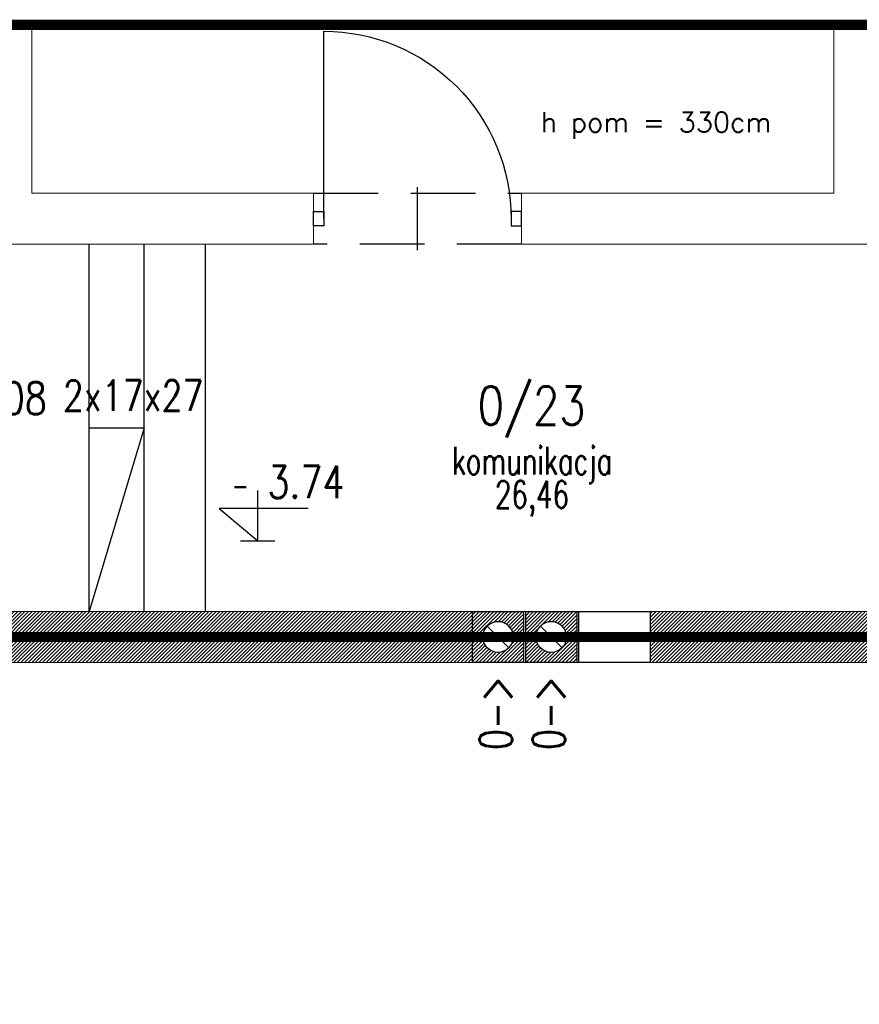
# Model space of a CAD drawing. Header units: inches. Extents: x 27484 to 71626, y -45113 to 39.
# Tile 31 of 256: x 34143 to 34555, y -39692 to -39209. Entities that reach past the tile are written whole.
import ezdxf
from ezdxf.enums import TextEntityAlignment as Align

# ---------------------------------------------------------------- set-up
doc = ezdxf.new("R2010")
doc.units = ezdxf.units.IN
doc.header["$LTSCALE"] = 50
doc.header["$MEASUREMENT"] = 0
doc.linetypes.add('DASHED', pattern=[0.75, 0.5, -0.25])
doc.linetypes.add('DASHED2', pattern=[9.525, 6.35, -3.175])
for name, color, linetype in [('0-KOTEW-POZ', 7, 'Continuous'), ('A-rdzenie zelbetowe', 6, 'Continuous'), ('B-IWE', 2, 'Continuous'), ('B-IWE-KAN', 7, 'Continuous'), ('KOTEW-POZ-OPIS', 2, 'Continuous'), ('KOTEW-POZ-OPIS1', 7, 'Continuous'), ('OPISY', 7, 'Continuous'), ('R-MET-IWE', 2, 'Continuous'), ('R-MET-POM-OPIS', 7, 'Continuous'), ('R-MET-POM-OPIS-NR', 2, 'Continuous'), ('R-MET-POM-OPIS-POM', 7, 'Continuous'), ('R-MET-POZ', 7, 'Continuous'), ('R-MET-POZ-OPIS', 2, 'Continuous'), ('rz_wentylacja', 10, 'Continuous'), ('S-DRZ-', 7, 'Continuous'), ('S-DRZ-O', 7, 'Continuous'), ('S-DRZ-SKRZYD', 5, 'Continuous'), ('S-DRZ-WEGAR', 7, 'Continuous')]:
    doc.layers.add(name, color=color, linetype=linetype)
for name, color, linetype, lineweight in [('0-OPISY', 165, 'Continuous', 18), ('A-obwiednia proj.', 4, 'Continuous', 50), ('A-PRZERYW', 7, 'DASHED2', 18), ('A-SCIANY', 5, 'Continuous', 18), ('A-SLUSARKA', 4, 'Continuous', 13), ('A-WID', 1, 'Continuous', 9), ('A-ść. istn.', 8, 'Continuous', 0), ('R-MET-DRZ', 7, 'Continuous', 15)]:
    doc.layers.add(name, color=color, linetype=linetype, lineweight=lineweight)
doc.styles.add('MET_POM', font='simplex.shx')
doc.styles.add('MET_POZ', font='SIMPLEX')
doc.styles.get("Standard").update_dxf_attribs({"font": 'romans.shx'})
doc.styles.add('TOM', font='simplex.shx', dxfattribs={"width": 0.8, "height": 50})

# ---------------------------------------------------------------- blocks, each defined once
blk = doc.blocks.new('MPOM0239')
at = {"layer": 'R-MET-POM-OPIS', "style": 'MET_POM', "width": 0.7}
for tag, p in [('POS', (0, -0.225)), ('ARE', (0, -0.4898))]:
    blk.add_attdef(tag, text='', height=0.2, dxfattribs=at).set_placement(p, align=Align.CENTER)
at = {"layer": 'R-MET-POM-OPIS', "style": 'MET_POM', "width": 0.7, "flags": 1}
blk.add_attdef('UNI', (0.2464, -0.4898), '', height=0.2, dxfattribs=at)
at = {"layer": 'R-MET-POM-OPIS-NR', "style": 'MET_POM', "width": 0.8}
blk.add_attdef('NR', text='', height=0.2, dxfattribs=at).set_placement((-0.0028, 0.269), align=Align.CENTER)
at = {"layer": 'R-MET-POM-OPIS-POM', "style": 'MET_POM', "width": 0.7}
blk.add_attdef('POM', text='', height=0.2, dxfattribs=at).set_placement((0, 0.0223), align=Align.CENTER)
blk = doc.blocks.new('IWE0W')
at = {"layer": 'B-IWE-KAN'}
blk.add_lwpolyline([(0.854, 0.854, -1), (0.146, 0.146), (0.854, 0.854, 1), (0.146, 0.146)], format="xyb", dxfattribs=at)
blk = doc.blocks.new('IWE0W011')
at = {"layer": 'B-IWE'}
blk.add_lwpolyline([(0, 0), (25, 0), (25, 25), (0, 25), (0, 0)], dxfattribs=at)
at = {"xscale": 15, "yscale": 15, "zscale": 15}
blk.add_blockref('IWE0W', (5, 5), dxfattribs=at)
at = {"layer": 'R-MET-IWE', "width": 0.75}
blk.add_attdef('NR', text='', height=9.5, dxfattribs=at).set_placement((12.5, 37), align=Align.MIDDLE)
blk = doc.blocks.new('D90-L-DL')
at = {"layer": 'S-DRZ-'}
blk.add_arc((-45, 0), 90, 270, 0, dxfattribs=at)
at = {"layer": 'S-DRZ-O'}
blk.add_line((0, 15.12), (0, -15.12), dxfattribs=at)
at = {"layer": 'S-DRZ-SKRZYD'}
blk.add_line((-45, 0), (-45, -90), dxfattribs=at)
at = {"layer": 'S-DRZ-WEGAR'}
for points in [[(-50, -3.5), (-45, -3.5), (-45, 3.5), (-50, 3.5)], [(45, 3.5), (50, 3.5), (50, -3.5), (45, -3.5)]]:
    blk.add_lwpolyline(points, close=True, dxfattribs=at)
blk = doc.blocks.new('A$C07123322')
at = {"layer": 'A-SLUSARKA', "xscale": 1.020000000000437, "yscale": 1.020000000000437, "zscale": 1.020000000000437, "rotation": 270}
blk.add_blockref('D90-L-DL', (40.58, -45.9), dxfattribs=at)
blk = doc.blocks.new('M-POZ10')
at = {"layer": '0-KOTEW-POZ'}
blk.add_line((-0.1332, 0), (0.1332, 0), dxfattribs=at)
blk.add_lwpolyline([(0.3919, 0.2531), (-0.2997, 0.2531), (0, 0), (0, 0.3931)], dxfattribs=at)
at = {"layer": 'KOTEW-POZ-OPIS', "style": 'MET_POZ', "width": 0.6}
blk.add_attdef('+/-', text='', height=0.2, dxfattribs=at).set_placement((-0.0683, 0.3339), align=Align.RIGHT)
at = {"layer": 'KOTEW-POZ-OPIS', "style": 'MET_POZ', "width": 0.8}
blk.add_attdef('H', (0.0752, 0.3339), '', height=0.25, dxfattribs=at)
at = {"layer": 'KOTEW-POZ-OPIS1', "style": 'MET_POZ', "oblique": 5, "width": 0.8}
blk.add_attdef('TXT', text='', height=0.2, dxfattribs=at).set_placement((0.0752, 0.6287), align=Align.CENTER)
at = {"layer": 'KOTEW-POZ-OPIS1', "style": 'MET_POZ'}
blk.add_attdef('XH', (0.0752, 0.031), '', height=0.2, dxfattribs=at)

msp = doc.modelspace()

# ---------------------------------------------------------------- hatches: boundary and pattern name
at = {"layer": 'A-ść. istn.', "ltscale": 0.1}
h = msp.add_hatch(dxfattribs=at)
h.set_pattern_fill('ANSI31', color=256, scale=10)
h.paths.add_polyline_path([(34052.48246, -39499.09555), (34037.48246, -39499.09555), (34037.48246, -39511.59555), (34052.48246, -39511.59555)])
h.paths.add_polyline_path([(34052.48246, -39511.59555), (34037.48246, -39511.59555), (34037.48246, -39524.09555), (34052.48246, -39524.09555)])
h.paths.add_polyline_path([(34365.48246, -39511.59555), (34052.48246, -39511.59555), (34052.48246, -39524.09555), (34365.48246, -39524.09555)])
h.paths.add_polyline_path([(34365.48246, -39499.09555), (34052.48246, -39499.09555), (34052.48246, -39511.59555), (34365.48246, -39511.59555)])
h = msp.add_hatch(dxfattribs=at)
h.set_pattern_fill('ANSI31', color=256, scale=10)
h.paths.add_polyline_path([(34554.98246, -39499.09555), (34452.48246, -39499.09555), (34452.48246, -39511.59555), (34554.98246, -39511.59555)])
h.paths.add_polyline_path([(34554.98246, -39511.59555), (34452.48246, -39511.59555), (34452.48246, -39524.09555), (34554.98246, -39524.09555)])
h.paths.add_polyline_path([(34567.48246, -39511.59555), (34554.98246, -39511.59555), (34554.98246, -39524.09555), (34567.48246, -39524.09555)])
h.paths.add_polyline_path([(34567.48246, -39499.09555), (34554.98246, -39499.09555), (34554.98246, -39511.59555), (34567.48246, -39511.59555)])
h.paths.add_polyline_path([(34701.48246, -39499.09555), (34567.48246, -39499.09555), (34567.48246, -39511.59555), (34701.48246, -39511.59555), (34701.48246, -39508.02555)])
h.paths.add_polyline_path([(34701.48246, -39511.59555), (34567.48246, -39511.59555), (34567.48246, -39524.09555), (34701.48246, -39524.09555)])
h.paths.add_polyline_path([(34390.48246, -39499.09555), (34365.48246, -39499.09555), (34365.48246, -39511.59555), (34370.48246, -39511.59555, -0.198912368), (34372.67916, -39506.29225, -0.668178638), (34385.48246, -39511.59555), (34390.48246, -39511.59555)])
h.paths.add_polyline_path([(34390.48246, -39511.59555), (34385.48246, -39511.59555, -0.198912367), (34383.28576, -39516.89885, -0.668178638), (34370.48246, -39511.59555), (34365.48246, -39511.59555), (34365.48246, -39524.09555), (34390.48246, -39524.09555)])
h.paths.add_polyline_path([(34416.48246, -39511.59555), (34411.48246, -39511.59555, -0.198912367), (34409.28576, -39516.89885, -0.668178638), (34396.48246, -39511.59555), (34391.48246, -39511.59555), (34391.48246, -39524.09555), (34416.48246, -39524.09555)])
h.paths.add_polyline_path([(34416.48246, -39499.09555), (34391.48246, -39499.09555), (34391.48246, -39511.59555), (34396.48246, -39511.59555, -0.198912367), (34398.67916, -39506.29225, -0.668178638), (34411.48246, -39511.59555), (34416.48246, -39511.59555)])

# ---------------------------------------------------------------- linework, layer by layer
at = {"layer": 'A-obwiednia proj.', "linetype": 'DASHED', "lineweight": 50, "const_width": 5}
for points in [[(33472.36538, -39211.59555), (35122.96815, -39211.59555), (35122.96815, -41318.59555), (33472.36538, -41318.59555)], [(34014.94899, -39511.59555), (34822.96815, -39511.59555), (34822.96815, -41018.59555), (34014.94899, -41018.59555)]]:
    msp.add_lwpolyline(points, close=True, dxfattribs=at)
at = {"layer": 'A-PRZERYW', "lineweight": -3, "ltscale": 0.1}
for p, q in [((34287.48246, -39294.09555), (34389.48246, -39294.09555)), ((34389.48246, -39319.09555), (34287.48246, -39319.09555))]:
    msp.add_line(p, q, dxfattribs=at)
at = {"layer": 'A-rdzenie zelbetowe', "ltscale": 0.1}
msp.add_lwpolyline([(34417.48246, -39499.09555), (34452.48246, -39499.09555), (34452.48246, -39524.09555), (34417.48246, -39524.09555)], close=True, dxfattribs=at)
at = {"layer": 'A-SCIANY', "ltscale": 3}
for p, q in [((34149.48246, -39294.09555), (34149.48246, -39211.59555)), ((34542.48246, -39211.59555), (34542.48246, -39294.09555)), ((34149.48246, -39294.09555), (34287.48246, -39294.09555)), ((34287.48246, -39319.09555), (34287.48246, -39294.09555)), ((34389.48246, -39294.09555), (34542.48246, -39294.09555)), ((34389.48246, -39319.09555), (34389.48246, -39294.09555)), ((34476.98246, -39294.09555), (34444.58047, -39294.09555)), ((34287.48246, -39319.09555), (34027.48246, -39319.09555)), ((34961.98277, -39319.09555), (34389.48246, -39319.09555)), ((34027.48246, -39499.09555), (34701.48246, -39499.09555)), ((34027.48246, -39524.09555), (34701.48246, -39524.09555))]:
    msp.add_line(p, q, dxfattribs=at)
at = {"layer": 'A-WID', "lineweight": -2}
for p, q in [((34177.48246, -39499.09555), (34177.48246, -39319.09555)), ((34204.48246, -39499.09555), (34204.48246, -39319.09555)), ((34234.48246, -39499.09555), (34234.48246, -39319.09555)), ((34177.48246, -39409.09555), (34204.48246, -39409.09555)), ((34204.48246, -39409.09555), (34177.48246, -39499.09555))]:
    msp.add_line(p, q, dxfattribs=at)

# ---------------------------------------------------------------- block references
at = {"layer": 'R-MET-DRZ', "xscale": -1, "rotation": 90}
msp.add_blockref('A$C07123322', (34292.58246, -39266.01894), dxfattribs=at)
at = {"layer": 'R-MET-POM-OPIS'}
ref = msp.add_blockref('MPOM0239', (34394.58052, -39433.38861), dxfattribs=dict(at, xscale=67.20000000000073, yscale=67.20000000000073, zscale=67.20000000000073))
ref.add_attrib('NR', '0/23', dxfattribs={"layer": 'R-MET-POM-OPIS-NR', "height": 18.816, "style": 'MET_POM', "width": 0.8}).set_placement((34394.39018, -39407.59236), align=Align.CENTER)
ref.add_attrib('ARE', '26,46', dxfattribs={"height": 13.44, "style": 'MET_POM', "width": 0.7}).set_placement((34394.58052, -39448.50684), align=Align.CENTER)
ref.add_attrib('POM', 'komunikacja', dxfattribs={"layer": 'R-MET-POM-OPIS-POM', "height": 13.44, "style": 'MET_POM', "width": 0.7}).set_placement((34394.58052, -39431.88856), align=Align.CENTER)
at = {"layer": 'R-MET-POZ'}
ref = msp.add_blockref('M-POZ10', (34114.21359, -39423.47832), dxfattribs=dict(at, xscale=63, yscale=63, zscale=63, rotation=359.9999999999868))
ref.add_attrib('+/-', '-', dxfattribs={"layer": 'R-MET-POZ-OPIS', "height": 12.6, "style": 'MET_POZ', "width": 0.6}).set_placement((34109.90952, -39402.44337), align=Align.RIGHT)
ref.add_attrib('H', '4.08', (34118.94912, -39402.44337), dxfattribs={"layer": 'R-MET-POZ-OPIS', "height": 15.75, "style": 'MET_POZ', "width": 0.8})
ref = msp.add_blockref('M-POZ10', (34260.1431, -39464.52417), dxfattribs=dict(at, xscale=63, yscale=63, zscale=63, rotation=359.9999999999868))
ref.add_attrib('+/-', '-', dxfattribs={"layer": 'R-MET-POZ-OPIS', "height": 12.6, "style": 'MET_POZ', "width": 0.6}).set_placement((34255.83903, -39443.48922), align=Align.RIGHT)
ref.add_attrib('H', '3.74', (34264.87862, -39443.48922), dxfattribs={"layer": 'R-MET-POZ-OPIS', "height": 15.75, "style": 'MET_POZ', "width": 0.8})
at = {"layer": 'rz_wentylacja'}
ref = msp.add_blockref('IWE0W011', (34365.48246, -39499.09555), dxfattribs=dict(at, xscale=-1, rotation=180))
ref.add_attrib('NR', '0->', (34384.83816, -39566.99913), dxfattribs={"layer": 'R-MET-IWE', "height": 16, "rotation": 90, "width": 0.75})
ref = msp.add_blockref('IWE0W011', (34391.48246, -39499.09555), dxfattribs=dict(at, xscale=-1, rotation=180))
ref.add_attrib('NR', '0->', (34410.83816, -39566.99913), dxfattribs={"layer": 'R-MET-IWE', "height": 16, "rotation": 90, "width": 0.75})

# ---------------------------------------------------------------- texts
at = {"layer": '0-OPISY', "color": 2, "insert": (34164.64574, -39385.81294), "char_height": 15, "width": 175.0427759, "attachment_point": 1, "rotation": 0.0285131, "style": 'TOM'}
msp.add_mtext('2x17x27', dxfattribs=at)
at = {"layer": 'OPISY', "insert": (34398.83306, -39254.41164), "char_height": 9.8, "width": 746.844025, "attachment_point": 1}
msp.add_mtext('h pom = 330cm', dxfattribs=at)

doc.saveas('drawing.dxf')
